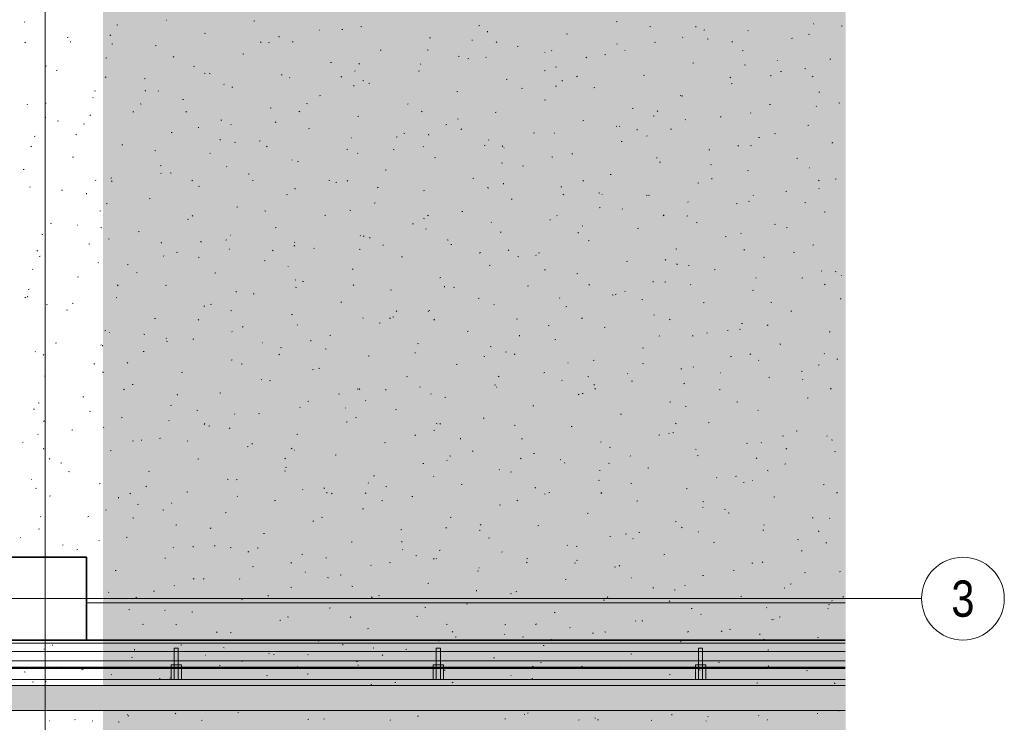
# Model space of a CAD drawing. Extents: x -743 to 300, y 62 to 1112.
# Tile 135 of 179: x -3 to 92, y 763 to 831. Entities that reach past the tile are written whole.
import ezdxf
from ezdxf.enums import TextEntityAlignment as Align
from ezdxf.lldxf.tags import DXFTag

# ---------------------------------------------------------------- set-up
doc = ezdxf.new("R2010")
doc.units = 0
doc.layers.get('0').update_dxf_attribs({"lineweight": 13})
for name, color, linetype, lineweight, true_color in [('30 -33 Aussenwände- 3 Aussenstützen', 7, 'Continuous', 50, 0x0000dd), ('30 -35 Decken- 1 Konstruktion-Träger- Stahlbeton', 7, 'Continuous', 13, 0x33aa00), ('30 -36 Dächer- 1 Konstruktion', 7, 'Continuous', 35, 0x6666cc), ('30 -36 Dächer- 3 Dachbeläge', 7, 'Continuous', 15, 0x9999ff), ('30 -36 Dächer- 4 Dachbekleidungen', 7, 'Continuous', 9, 0xccccff), ('60- 61 allgemeine Ausstattung- 4 Terrassen', 9, 'Continuous', 9, 0x808080), ('iwb_Layout Achsbezeichung', 1, 'Continuous', 13, 0xff0000), ('iwb_Layout BA_Markierung', 7, 'Continuous', 9, 0xbadcdc)]:
    doc.layers.add(name, color=color, linetype=linetype, lineweight=lineweight, true_color=true_color)
doc.layers.add('70 -71 Achsen- 1 Gebäudeachsen', color=7, linetype='STRICHPUNKT2-A06CPV7LL0', lineweight=18)
doc.styles.get("Standard").update_dxf_attribs({"font": 'ARIALN.TTF'})
tags = doc.linetypes.add('grob-A06CPV7GL0', pattern=[14, 3, -8, 3]).pattern_tags.tags
tags[8:9] = [DXFTag(74, 4), DXFTag(75, 0), DXFTag(340, '0'), DXFTag(46, 0.0), DXFTag(50, 0.0), DXFTag(44, 0.0), DXFTag(45, 0.0)]
tags[6:7] = [DXFTag(74, 4), DXFTag(75, 0), DXFTag(340, '0'), DXFTag(46, 0.0), DXFTag(50, 0.0), DXFTag(44, 0.0), DXFTag(45, 0.0)]
tags[4:5] = [DXFTag(74, 4), DXFTag(75, 0), DXFTag(340, '0'), DXFTag(46, 0.0), DXFTag(50, 0.0), DXFTag(44, 0.0), DXFTag(45, 0.0)]
tags = doc.linetypes.add('STRICHPUNKT2', pattern=[12.7, 6.35, -3.175, 0, -3.175]).pattern_tags.tags
tags[10:11] = [DXFTag(74, 4), DXFTag(75, 0), DXFTag(340, '0'), DXFTag(46, 0.0), DXFTag(50, 0.0), DXFTag(44, 0.0), DXFTag(45, 0.0)]
tags[8:9] = [DXFTag(74, 4), DXFTag(75, 0), DXFTag(340, '0'), DXFTag(46, 0.0), DXFTag(50, 0.0), DXFTag(44, 0.0), DXFTag(45, 0.0)]
tags[6:7] = [DXFTag(74, 4), DXFTag(75, 0), DXFTag(340, '0'), DXFTag(46, 0.0), DXFTag(50, 0.0), DXFTag(44, 0.0), DXFTag(45, 0.0)]
tags[4:5] = [DXFTag(74, 4), DXFTag(75, 0), DXFTag(340, '0'), DXFTag(46, 0.0), DXFTag(50, 0.0), DXFTag(44, 0.0), DXFTag(45, 0.0)]
tags = doc.linetypes.add('STRICHPUNKT2-A06CPV7LL0', pattern=[12.7, 6.35, -3.175, 0, -3.175]).pattern_tags.tags
tags[10:11] = [DXFTag(74, 4), DXFTag(75, 0), DXFTag(340, '0'), DXFTag(46, 0.0), DXFTag(50, 0.0), DXFTag(44, 0.0), DXFTag(45, 0.0)]
tags[8:9] = [DXFTag(74, 4), DXFTag(75, 0), DXFTag(340, '0'), DXFTag(46, 0.0), DXFTag(50, 0.0), DXFTag(44, 0.0), DXFTag(45, 0.0)]
tags[6:7] = [DXFTag(74, 4), DXFTag(75, 0), DXFTag(340, '0'), DXFTag(46, 0.0), DXFTag(50, 0.0), DXFTag(44, 0.0), DXFTag(45, 0.0)]
tags[4:5] = [DXFTag(74, 4), DXFTag(75, 0), DXFTag(340, '0'), DXFTag(46, 0.0), DXFTag(50, 0.0), DXFTag(44, 0.0), DXFTag(45, 0.0)]

# ---------------------------------------------------------------- blocks, each defined once
blk = doc.blocks.new('Polygon-A06CPV7AL0')
at = {"color": 0, "linetype": 'ByBlock', "lineweight": -2, "ltscale": 0.13}
blk.add_solid([(4.854, 86.708), (4.686, 1083.814), (76.501, 86.518), (76.501, 1083.814)], dxfattribs=at)
blk = doc.blocks.new('Referenz-A06CPV7ML0')
at = {"layer": '30 -33 Aussenwände- 3 Aussenstützen', "color": 0, "linetype": 'Continuous', "lineweight": 35, "ltscale": 0.35}
for p, q in [((3.148, 778.912), (-4.852, 778.912)), ((3.148, 770.912), (3.148, 778.912)), ((-4.852, 770.912), (3.148, 770.912))]:
    blk.add_line(p, q, dxfattribs=at)
at = {"layer": '30 -33 Aussenwände- 3 Aussenstützen', "color": 0, "lineweight": 9}
for p, q in [((-0.852, 775.912), (-0.852, 773.912)), ((-1.852, 774.912), (0.148, 774.912))]:
    blk.add_line(p, q, dxfattribs=at)
at = {"layer": '30 -35 Decken- 1 Konstruktion-Träger- Stahlbeton', "color": 0, "linetype": 'grob-A06CPV7GL0', "lineweight": -2, "ltscale": 0.13}
for p, q in [((3.148, 774.512), (76.456, 774.512)), ((3.148, 770.912), (76.456, 770.912))]:
    blk.add_line(p, q, dxfattribs=at)
at = {"layer": '30 -35 Decken- 1 Konstruktion-Träger- Stahlbeton', "color": 0, "lineweight": 35}
blk.add_line((3.148, 774.512), (3.148, 770.912), dxfattribs=at)
at = {"layer": '30 -36 Dächer- 1 Konstruktion', "color": 0, "linetype": 'Continuous', "ltscale": 0.35}
blk.add_line((76.456, 770.912), (-608.852, 770.912), dxfattribs=at)
at = {"layer": '30 -36 Dächer- 1 Konstruktion', "color": 0, "lineweight": 25}
for p, q in [((-608.852, 770.912), (76.456, 770.912)), ((76.456, 770.912), (-608.852, 770.912)), ((76.456, 770.912), (-608.852, 770.912))]:
    blk.add_line(p, q, dxfattribs=at)
at = {"layer": '30 -36 Dächer- 1 Konstruktion', "color": 0, "lineweight": 5}
for p, q in [((-608.852, 770.912), (76.456, 770.912)), ((76.456, 770.912), (-608.852, 770.912)), ((76.456, 770.912), (-608.852, 770.912))]:
    blk.add_line(p, q, dxfattribs=at)
at = {"layer": '30 -36 Dächer- 1 Konstruktion', "color": 0, "lineweight": -2}
for p, q in [((-608.852, 770.912), (76.456, 770.912)), ((76.456, 770.912), (-608.852, 770.912)), ((76.456, 770.912), (-608.852, 770.912))]:
    blk.add_line(p, q, dxfattribs=at)
at = {"layer": '30 -36 Dächer- 1 Konstruktion', "color": 0}
blk.add_line((76.456, 770.912), (-608.852, 770.912), dxfattribs=at)
at = {"layer": '30 -36 Dächer- 3 Dachbeläge', "color": 0, "linetype": 'Continuous', "ltscale": 0.15}
for p, q in [((76.456, 766.512), (-606.852, 766.512)), ((-603.052, 764.112), (76.456, 764.112))]:
    blk.add_line(p, q, dxfattribs=at)
at = {"layer": '30 -36 Dächer- 3 Dachbeläge', "color": 0, "lineweight": 9}
for p, q in [((-603.052, 764.112), (76.456, 764.112)), ((73.169, 764.101), (73.158, 764.112)), ((75.834, 764.054), (75.828, 764.112)), ((-0.438, 763.099), (-0.402, 763.097)), ((2.056, 763.199), (2.029, 763.228)), ((3.693, 763.094), (3.766, 763.065)), ((7.121, 763.718), (7.094, 763.748)), ((7.154, 763.583), (7.23, 763.602)), ((11.789, 763.838), (11.725, 763.793)), ((14.318, 763.175), (14.26, 763.121)), ((17.759, 763.886), (17.835, 763.905)), ((24.543, 763.237), (24.62, 763.256)), ((26.134, 763.303), (26.07, 763.258)), ((32.535, 763.194), (32.477, 763.141)), ((35.148, 763.54), (35.225, 763.559)), ((43.604, 763.27), (43.597, 763.34)), ((45.447, 763.745), (45.52, 763.716)), ((45.753, 763.843), (45.83, 763.862)), ((50.752, 763.214), (50.694, 763.16)), ((52.253, 763.378), (52.328, 763.355)), ((52.538, 763.194), (52.615, 763.213)), ((57.711, 763.171), (57.784, 763.141)), ((59.719, 763.662), (59.712, 763.733)), ((63.039, 763.062), (63.012, 763.091)), ((63.143, 763.498), (63.219, 763.517)), ((68.104, 763.581), (68.077, 763.61)), ((68.969, 763.233), (68.912, 763.179)), ((73.748, 763.801), (73.824, 763.82)), ((6.217, 762.995), (6.292, 762.972))]:
    blk.add_line(p, q, dxfattribs=at)
at = {"layer": '30 -36 Dächer- 3 Dachbeläge', "color": 0, "lineweight": 0}
for points in [[(-603.052, 764.112), (-603.052, 766.512), (76.456, 765.155)], [(76.456, 765.155), (-603.052, 766.512), (76.456, 766.512)], [(-603.052, 764.112), (76.456, 765.155), (76.456, 764.112)]]:
    blk.add_solid(points, dxfattribs=at)
at = {"layer": '30 -36 Dächer- 4 Dachbekleidungen', "color": 0, "linetype": 'Continuous', "ltscale": 0.13}
for p, q in [((-600.452, 770.612), (76.456, 770.612)), ((76.456, 769.812), (-600.452, 769.812)), ((12.015, 770.112), (11.615, 770.112)), ((11.615, 770.112), (11.615, 768.512)), ((12.015, 768.512), (12.015, 770.112)), ((37.348, 770.112), (36.948, 770.112)), ((36.948, 770.112), (36.948, 768.512)), ((37.348, 768.512), (37.348, 770.112)), ((62.681, 770.112), (62.281, 770.112)), ((62.281, 770.112), (62.281, 768.512)), ((62.681, 768.512), (62.681, 770.112)), ((-600.452, 768.912), (76.456, 768.912)), ((11.615, 768.512), (11.315, 768.512)), ((11.315, 768.512), (11.315, 767.112)), ((11.615, 767.112), (11.615, 768.512)), ((11.615, 768.512), (12.015, 768.512)), ((12.015, 768.512), (12.015, 767.112)), ((12.015, 768.512), (12.315, 768.512)), ((12.315, 768.512), (12.315, 767.112)), ((36.948, 768.512), (36.648, 768.512)), ((36.648, 768.512), (36.648, 767.112)), ((36.948, 767.112), (36.948, 768.512)), ((36.948, 768.512), (37.348, 768.512)), ((37.348, 768.512), (37.348, 767.112)), ((37.348, 768.512), (37.648, 768.512)), ((37.648, 768.512), (37.648, 767.112)), ((62.281, 768.512), (61.981, 768.512)), ((61.981, 768.512), (61.981, 767.112)), ((62.281, 767.112), (62.281, 768.512)), ((62.281, 768.512), (62.681, 768.512)), ((62.681, 768.512), (62.681, 767.112)), ((62.681, 768.512), (62.981, 768.512)), ((62.981, 768.512), (62.981, 767.112)), ((76.456, 767.112), (-600.452, 767.112)), ((11.315, 767.112), (11.615, 767.112)), ((12.015, 767.112), (11.615, 767.112)), ((12.315, 767.112), (12.015, 767.112)), ((36.648, 767.112), (36.948, 767.112)), ((37.348, 767.112), (36.948, 767.112)), ((37.648, 767.112), (37.348, 767.112)), ((61.981, 767.112), (62.281, 767.112)), ((62.681, 767.112), (62.281, 767.112)), ((62.981, 767.112), (62.681, 767.112))]:
    blk.add_line(p, q, dxfattribs=at)
at = {"layer": '60- 61 allgemeine Ausstattung- 4 Terrassen', "color": 0}
for p, q in [((-2.796, 830.601), (-2.829, 830.637)), ((10.865, 830.81), (10.91, 830.807)), ((19.327, 830.704), (19.422, 830.727)), ((54.32, 830.65), (54.416, 830.674)), ((6.071, 830.324), (6.166, 830.348)), ((25.629, 829.836), (25.674, 829.833)), ((27.808, 829.892), (27.904, 829.916)), ((29.657, 830.194), (29.751, 830.165)), ((41.064, 830.271), (41.16, 830.295)), ((41.899, 829.648), (41.889, 829.736)), ((57.596, 830.185), (57.688, 830.148)), ((62.043, 830.138), (62.033, 830.226)), ((62.801, 829.839), (62.897, 829.863)), ((67.102, 829.78), (67.069, 829.816)), ((73.433, 830.429), (73.4, 830.466)), ((76.058, 830.218), (76.153, 830.242)), ((1.296, 829.134), (1.391, 829.158)), ((1.61, 828.667), (1.601, 828.755)), ((5.404, 829.371), (5.495, 829.334)), ((14.552, 829.513), (14.647, 829.537)), ((21.754, 829.158), (21.745, 829.246)), ((23.033, 828.702), (23.128, 828.725)), ((36.289, 829.081), (36.385, 829.104)), ((40.393, 828.862), (40.437, 828.859)), ((42.797, 828.724), (42.725, 828.657)), ((49.545, 829.46), (49.641, 829.484)), ((60.771, 829.13), (60.738, 829.167)), ((63.136, 828.995), (63.23, 828.966)), ((65.568, 828.748), (65.496, 828.681)), ((71.283, 829.027), (71.378, 829.051)), ((72.926, 829.466), (73.017, 829.429)), ((-2.746, 828.675), (-2.818, 828.608)), ((5.59, 828.516), (5.684, 828.487)), ((9.777, 828.322), (9.872, 828.346)), ((20.025, 828.7), (19.953, 828.632)), ((20.734, 828.652), (20.825, 828.616)), ((31.514, 827.89), (31.61, 827.914)), ((36.063, 827.934), (36.154, 827.897)), ((44.77, 828.269), (44.866, 828.293)), ((48.108, 827.832), (48.075, 827.868)), ((54.44, 828.481), (54.407, 828.518)), ((55.157, 827.888), (55.201, 827.885)), ((58.026, 828.648), (58.122, 828.672)), ((66.507, 827.837), (66.603, 827.861)), ((5.002, 827.132), (5.097, 827.156)), ((11.6, 827.291), (11.519, 827.235)), ((18.258, 827.511), (18.353, 827.535)), ((39.069, 827.317), (39.163, 827.288)), ((39.995, 827.079), (40.091, 827.102)), ((41.777, 827.182), (41.744, 827.219)), ((47.436, 827.678), (47.453, 827.637)), ((51.393, 827.216), (51.484, 827.179)), ((53.251, 827.458), (53.347, 827.482)), ((69.921, 826.914), (69.965, 826.911)), ((74.989, 827.025), (75.084, 827.049)), ((-0.8, 826.402), (-0.708, 826.365)), ((0.227, 825.941), (0.322, 825.965)), ((13.483, 826.32), (13.578, 826.344)), ((26.739, 826.7), (26.834, 826.723)), ((29.115, 825.884), (29.082, 825.92)), ((29.531, 826.623), (29.451, 826.567)), ((35.22, 825.888), (35.316, 825.912)), ((35.446, 826.533), (35.413, 826.569)), ((47.463, 825.955), (47.383, 825.898)), ((48.476, 826.267), (48.572, 826.291)), ((61.732, 826.646), (61.828, 826.67)), ((66.722, 826.497), (66.814, 826.461)), ((70.213, 825.835), (70.309, 825.859)), ((72.548, 826.117), (72.642, 826.088)), ((5.04, 825.331), (4.968, 825.264)), ((8.708, 825.13), (8.803, 825.154)), ((14.53, 825.684), (14.621, 825.647)), ((15.003, 825.639), (15.097, 825.61)), ((21.964, 825.509), (22.059, 825.533)), ((22.784, 825.234), (22.751, 825.271)), ((27.812, 825.355), (27.74, 825.288)), ((29.859, 824.965), (29.951, 824.928)), ((43.701, 825.077), (43.797, 825.1)), ((49.128, 824.917), (49.118, 825.005)), ((50.583, 825.38), (50.511, 825.312)), ((56.957, 825.456), (57.053, 825.48)), ((65.395, 825.286), (65.314, 825.23)), ((69.272, 825.407), (69.262, 825.495)), ((73.355, 825.404), (73.283, 825.337)), ((3.933, 823.939), (4.028, 823.963)), ((8.839, 823.936), (8.83, 824.024)), ((10.121, 823.935), (10.088, 823.972)), ((16.453, 824.585), (16.42, 824.621)), ((17.189, 824.318), (17.284, 824.342)), ((28.984, 824.427), (28.974, 824.515)), ((30.445, 824.698), (30.54, 824.721)), ((45.189, 824.247), (45.28, 824.21)), ((48.482, 824.439), (48.576, 824.41)), ((52.182, 824.265), (52.278, 824.289)), ((65.438, 824.644), (65.534, 824.668)), ((3.79, 823.286), (3.757, 823.323)), ((12.414, 823.128), (12.509, 823.152)), ((25.67, 823.507), (25.765, 823.531)), ((38.926, 823.886), (39.022, 823.91)), ((47.407, 823.075), (47.503, 823.099)), ((60.519, 823.529), (60.61, 823.492)), ((60.663, 823.454), (60.759, 823.478)), ((73.919, 823.833), (74.015, 823.857)), ((-2.541, 822.637), (-2.574, 822.673)), ((-0.842, 822.749), (-0.747, 822.773)), ((8.326, 822.715), (8.417, 822.678)), ((20.895, 822.316), (20.99, 822.34)), ((24.415, 822.761), (24.509, 822.732)), ((34.151, 822.696), (34.246, 822.719)), ((55.888, 822.263), (55.984, 822.287)), ((69.144, 822.642), (69.24, 822.666)), ((73.688, 822.465), (73.655, 822.502)), ((75.848, 822.81), (75.939, 822.774)), ((-0.814, 821.394), (-0.77, 821.391)), ((3.537, 821.646), (3.456, 821.589)), ((7.639, 821.937), (7.734, 821.961)), ((12.827, 821.987), (12.755, 821.92)), ((16.12, 821.126), (16.215, 821.15)), ((23.656, 821.997), (23.747, 821.96)), ((29.376, 821.505), (29.471, 821.529)), ((35.598, 822.011), (35.526, 821.944)), ((38.985, 821.278), (39.076, 821.241)), ((42.632, 821.884), (42.728, 821.908)), ((51.113, 821.073), (51.209, 821.097)), ((57.894, 821.561), (57.988, 821.532)), ((58.37, 822.035), (58.298, 821.968)), ((61.025, 821.167), (60.993, 821.203)), ((64.369, 821.452), (64.465, 821.476)), ((67.357, 821.816), (67.324, 821.852)), ((0.349, 821.083), (0.443, 821.054)), ((2.864, 820.747), (2.959, 820.771)), ((13.95, 820.42), (13.994, 820.417)), ((17.099, 820.736), (17.115, 820.695)), ((21.469, 820.978), (21.388, 820.921)), ((24.601, 820.314), (24.696, 820.338)), ((37.857, 820.694), (37.952, 820.717)), ((39.401, 820.309), (39.32, 820.253)), ((54.315, 820.56), (54.406, 820.523)), ((54.694, 820.517), (54.661, 820.554)), ((56.357, 820.186), (56.347, 820.274)), ((59.594, 820.261), (59.69, 820.285)), ((72.85, 820.64), (72.946, 820.664)), ((-1.911, 819.556), (-1.816, 819.58)), ((2.122, 819.746), (2.214, 819.709)), ((11.345, 819.935), (11.44, 819.959)), ((16.069, 819.206), (16.059, 819.294)), ((28.714, 819.446), (28.758, 819.443)), ((33.082, 819.503), (33.177, 819.527)), ((33.828, 819.883), (33.922, 819.854)), ((36.213, 819.696), (36.203, 819.784)), ((42.032, 819.218), (41.999, 819.255)), ((46.338, 819.882), (46.434, 819.906)), ((48.363, 819.868), (48.33, 819.904)), ((57.332, 819.641), (57.252, 819.585)), ((68.075, 819.45), (68.171, 819.474)), ((69.644, 819.842), (69.736, 819.805)), ((-2.158, 818.619), (-2.23, 818.551)), ((6.57, 818.745), (6.665, 818.769)), ((17.452, 819.028), (17.543, 818.991)), ((19.826, 819.124), (19.921, 819.148)), ((20.613, 818.643), (20.541, 818.576)), ((28.307, 818.312), (28.402, 818.336)), ((32.781, 818.309), (32.873, 818.273)), ((35.701, 818.569), (35.668, 818.606)), ((41.563, 818.692), (41.658, 818.715)), ((43.385, 818.667), (43.313, 818.6)), ((43.477, 818.472), (43.522, 818.469)), ((54.819, 819.071), (54.915, 819.095)), ((63.3, 818.259), (63.396, 818.283)), ((66.156, 818.691), (66.084, 818.624)), ((67.306, 818.684), (67.401, 818.655)), ((75.264, 818.973), (75.184, 818.916)), ((1.795, 817.554), (1.89, 817.578)), ((9.761, 818.205), (9.855, 818.176)), ((15.051, 817.933), (15.146, 817.957)), ((23.038, 817.27), (23.006, 817.307)), ((29.37, 817.92), (29.337, 817.956)), ((36.788, 817.501), (36.883, 817.525)), ((48.111, 817.591), (48.202, 817.554)), ((50.044, 817.88), (50.14, 817.904)), ((58.241, 817.498), (58.285, 817.495)), ((71.781, 817.448), (71.877, 817.472)), ((-2.981, 816.364), (-2.885, 816.387)), ((10.276, 816.743), (10.371, 816.767)), ((16.707, 816.621), (16.674, 816.658)), ((23.532, 817.122), (23.627, 817.146)), ((43.24, 817.006), (43.334, 816.977)), ((45.269, 816.69), (45.364, 816.713)), ((58.525, 817.069), (58.621, 817.093)), ((63.441, 816.873), (63.532, 816.836)), ((73.005, 816.524), (73.049, 816.521)), ((5.501, 815.552), (5.596, 815.576)), ((10.376, 815.972), (10.343, 816.008)), ((11.248, 816.059), (11.339, 816.022)), ((18.757, 815.931), (18.852, 815.955)), ((32.013, 816.31), (32.108, 816.334)), ((40.494, 815.499), (40.589, 815.523)), ((53.75, 815.878), (53.846, 815.902)), ((63.586, 815.455), (63.577, 815.543)), ((67.006, 816.257), (67.102, 816.281)), ((75.487, 815.446), (75.583, 815.47)), ((-2.286, 814.673), (-2.319, 814.71)), ((4.045, 815.322), (4.012, 815.359)), ((5.629, 815.274), (5.557, 815.207)), ((13.406, 815.332), (13.326, 815.276)), ((13.982, 814.741), (14.077, 814.765)), ((19.174, 815.327), (19.268, 815.299)), ((23.298, 814.475), (23.288, 814.563)), ((26.578, 815.341), (26.669, 815.304)), ((27.238, 815.12), (27.333, 815.144)), ((28.4, 815.299), (28.328, 815.231)), ((31.338, 814.664), (31.257, 814.607)), ((41.907, 814.622), (41.999, 814.586)), ((43.442, 814.965), (43.433, 815.053)), ((48.975, 814.688), (49.07, 814.711)), ((51.171, 815.323), (51.099, 815.256)), ((62.231, 815.067), (62.327, 815.091)), ((73.943, 815.347), (73.871, 815.28)), ((73.943, 814.501), (73.91, 814.538)), ((0.725, 814.362), (0.821, 814.385)), ((3.154, 813.984), (3.144, 814.072)), ((9.207, 813.55), (9.302, 813.574)), ((22.463, 813.929), (22.558, 813.953)), ((35.719, 814.308), (35.814, 814.332)), ((44.2, 813.497), (44.295, 813.521)), ((49.27, 813.996), (49.189, 813.939)), ((52.652, 814.128), (52.747, 814.099)), ((52.967, 813.989), (52.983, 813.948)), ((57.237, 813.904), (57.328, 813.867)), ((57.456, 813.876), (57.552, 813.9)), ((67.611, 813.852), (67.578, 813.889)), ((70.712, 814.255), (70.808, 814.279)), ((5.044, 813.09), (5.136, 813.053)), ((17.688, 812.739), (17.783, 812.763)), ((30.944, 813.118), (31.039, 813.142)), ((52.681, 812.686), (52.776, 812.709)), ((54.949, 812.553), (54.916, 812.59)), ((61.28, 813.203), (61.247, 813.239)), ((65.937, 813.065), (66.033, 813.089)), ((67.202, 813.327), (67.121, 813.271)), ((72.566, 813.186), (72.658, 813.149)), ((4.431, 812.36), (4.527, 812.383)), ((13.415, 811.93), (13.343, 811.863)), ((20.374, 812.372), (20.465, 812.335)), ((26.169, 811.927), (26.264, 811.951)), ((28.586, 812.45), (28.68, 812.421)), ((35.704, 811.654), (35.795, 811.617)), ((36.186, 811.954), (36.115, 811.887)), ((39.425, 812.306), (39.52, 812.33)), ((48.618, 811.904), (48.585, 811.941)), ((58.958, 811.979), (58.886, 811.911)), ((61.162, 811.874), (61.258, 811.898)), ((74.418, 812.253), (74.514, 812.277)), ((-0.344, 811.169), (-0.248, 811.193)), ((2.27, 811.004), (2.315, 811.002)), ((4.519, 810.772), (4.614, 810.743)), ((12.913, 811.548), (13.008, 811.572)), ((21.394, 810.737), (21.489, 810.761)), ((34.65, 811.116), (34.745, 811.14)), ((35.956, 810.605), (35.923, 810.642)), ((42.287, 811.255), (42.254, 811.291)), ((47.906, 811.495), (48.001, 811.519)), ((51.033, 810.935), (51.124, 810.898)), ((56.387, 810.684), (56.482, 810.707)), ((62.065, 811.25), (62.159, 811.221)), ((69.643, 811.063), (69.739, 811.087)), ((70.815, 810.724), (70.806, 810.813)), ((-1.159, 810.121), (-1.068, 810.085)), ((5.344, 809.687), (5.263, 809.63)), ((8.137, 810.358), (8.233, 810.381)), ((17.034, 810.03), (17.079, 810.027)), ((29.624, 809.956), (29.591, 809.993)), ((29.875, 809.925), (29.97, 809.949)), ((30.527, 809.744), (30.518, 809.832)), ((43.131, 810.304), (43.226, 810.328)), ((50.671, 810.234), (50.662, 810.322)), ((64.868, 809.872), (64.964, 809.896)), ((66.363, 810.217), (66.454, 810.18)), ((3.362, 809.167), (3.458, 809.191)), ((10.383, 809.253), (10.373, 809.342)), ((14.17, 809.403), (14.261, 809.366)), ((16.619, 809.546), (16.714, 809.57)), ((23.276, 809.018), (23.195, 808.962)), ((23.293, 809.307), (23.26, 809.343)), ((25.1, 808.735), (25.195, 808.759)), ((31.798, 809.056), (31.842, 809.053)), ((37.998, 809.572), (38.093, 809.543)), ((38.356, 809.114), (38.451, 809.138)), ((51.612, 809.493), (51.707, 809.517)), ((73.349, 809.061), (73.445, 809.085)), ((-1.57, 808.562), (-1.642, 808.495)), ((-1.413, 807.977), (-1.317, 808)), ((10.631, 808.008), (10.598, 808.045)), ((11.843, 808.356), (11.939, 808.379)), ((13.932, 807.894), (14.026, 807.865)), ((16.962, 808.657), (16.929, 808.694)), ((21.202, 808.586), (21.13, 808.519)), ((29.5, 808.685), (29.591, 808.648)), ((33.581, 807.923), (33.676, 807.947)), ((41.207, 808.35), (41.127, 808.294)), ((43.973, 808.61), (43.901, 808.543)), ((44.829, 807.967), (44.921, 807.93)), ((46.562, 808.082), (46.606, 808.079)), ((46.837, 808.302), (46.932, 808.326)), ((60.093, 808.682), (60.188, 808.705)), ((66.744, 808.634), (66.672, 808.567)), ((68.574, 807.87), (68.67, 807.894)), ((71.477, 808.372), (71.571, 808.344)), ((4.3, 807.359), (4.267, 807.395)), ((7.068, 807.165), (7.164, 807.189)), ((20.325, 807.544), (20.42, 807.568)), ((22.629, 807.048), (22.646, 807.007)), ((42.062, 807.112), (42.157, 807.136)), ((55.318, 807.491), (55.413, 807.515)), ((59.139, 807.682), (59.058, 807.625)), ((60.159, 807.248), (60.25, 807.211)), ((61.326, 807.108), (61.37, 807.105)), ((-2.031, 806.709), (-2.064, 806.746)), ((2.293, 805.975), (2.389, 805.998)), ((7.966, 806.434), (8.058, 806.398)), ((15.549, 806.354), (15.645, 806.377)), ((28.806, 806.733), (28.901, 806.757)), ((37.287, 805.921), (37.382, 805.945)), ((47.411, 806.694), (47.505, 806.666)), ((50.543, 806.3), (50.638, 806.324)), ((63.799, 806.68), (63.894, 806.703)), ((67.866, 805.888), (67.833, 805.925)), ((72.28, 805.868), (72.376, 805.892)), ((74.197, 806.538), (74.164, 806.574)), ((75.489, 806.53), (75.58, 806.493)), ((76.089, 806.134), (76.134, 806.131)), ((6.217, 805.218), (6.145, 805.15)), ((10.774, 805.163), (10.87, 805.187)), ((23.296, 805.716), (23.387, 805.679)), ((23.344, 805.016), (23.439, 804.988)), ((24.031, 805.542), (24.126, 805.566)), ((28.988, 805.242), (28.916, 805.175)), ((37.756, 805.013), (37.747, 805.101)), ((38.626, 804.998), (38.717, 804.961)), ((45.768, 805.11), (45.863, 805.134)), ((51.759, 805.266), (51.688, 805.199)), ((57.9, 805.503), (57.891, 805.591)), ((59.024, 805.489), (59.119, 805.513)), ((61.535, 805.239), (61.502, 805.276)), ((74.531, 805.29), (74.459, 805.223)), ((-2.719, 804.041), (-2.799, 803.985)), ((-2.532, 804.032), (-2.542, 804.12)), ((-2.482, 804.784), (-2.386, 804.808)), ((5.999, 803.973), (6.095, 803.996)), ((17.612, 804.523), (17.603, 804.611)), ((19.255, 804.352), (19.351, 804.375)), ((32.512, 804.731), (32.607, 804.755)), ((48.873, 803.94), (48.84, 803.977)), ((53.955, 804.279), (54.046, 804.243)), ((54.249, 804.298), (54.344, 804.322)), ((55.204, 804.59), (55.171, 804.626)), ((67.505, 804.678), (67.6, 804.701)), ((-0.722, 803.338), (-0.628, 803.31)), ((1.763, 803.466), (1.854, 803.429)), ((14.48, 803.161), (14.576, 803.185)), ((15.213, 803.373), (15.132, 803.317)), ((27.737, 803.54), (27.832, 803.564)), ((40.993, 803.919), (41.088, 803.943)), ((42.541, 803.291), (42.509, 803.327)), ((49.474, 803.108), (49.569, 803.132)), ((56.823, 803.817), (56.917, 803.788)), ((62.73, 803.487), (62.825, 803.511)), ((69.285, 803.561), (69.376, 803.524)), ((75.986, 803.866), (76.082, 803.89)), ((1.224, 802.782), (1.32, 802.806)), ((17.092, 802.747), (17.184, 802.71)), ((22.961, 802.35), (23.057, 802.373)), ((32.757, 802.139), (32.851, 802.11)), ((33.145, 802.705), (33.064, 802.648)), ((36.21, 802.642), (36.177, 802.678)), ((36.218, 802.729), (36.313, 802.753)), ((57.955, 802.296), (58.05, 802.32)), ((71.211, 802.676), (71.306, 802.699)), ((9.705, 801.971), (9.801, 801.994)), ((14.003, 801.873), (13.931, 801.806)), ((18.186, 801.159), (18.282, 801.183)), ((23.548, 801.343), (23.515, 801.379)), ((29.879, 801.992), (29.846, 802.029)), ((31.443, 801.538), (31.538, 801.562)), ((32.422, 802.029), (32.513, 801.992)), ((36.775, 801.898), (36.703, 801.83)), ((44.699, 801.917), (44.794, 801.941)), ((47.751, 801.311), (47.843, 801.274)), ((51.077, 802.036), (50.996, 801.98)), ((53.18, 801.106), (53.275, 801.13)), ((59.546, 801.922), (59.474, 801.855)), ((66.436, 801.485), (66.531, 801.509)), ((69.008, 801.368), (68.928, 801.312)), ((4.93, 800.78), (5.026, 800.804)), ((5.355, 800.615), (5.399, 800.612)), ((8.69, 800.461), (8.784, 800.432)), ((17.217, 800.694), (17.184, 800.73)), ((26.667, 800.348), (26.763, 800.371)), ((39.924, 800.727), (40.019, 800.751)), ((44.985, 800.282), (44.976, 800.37)), ((58.497, 800.301), (58.514, 800.26)), ((61.661, 800.294), (61.756, 800.318)), ((63.081, 800.592), (63.172, 800.556)), ((65.129, 800.772), (65.12, 800.861)), ((66.236, 800.939), (66.33, 800.91)), ((74.917, 800.674), (75.012, 800.697)), ((0.155, 799.589), (0.251, 799.613)), ((4.554, 799.395), (4.522, 799.431)), ((4.697, 799.301), (4.688, 799.39)), ((10.886, 800.044), (10.853, 800.081)), ((10.889, 799.779), (10.98, 799.742)), ((13.411, 799.969), (13.507, 799.992)), ((20.119, 799.641), (20.163, 799.638)), ((24.841, 799.792), (24.832, 799.88)), ((35.149, 799.536), (35.244, 799.56)), ((42.169, 799.261), (42.263, 799.232)), ((48.405, 799.915), (48.5, 799.939)), ((70.142, 799.483), (70.237, 799.507)), ((-1.777, 798.745), (-1.81, 798.782)), ((-0.982, 798.505), (-1.054, 798.438)), ((8.636, 798.778), (8.732, 798.802)), ((21.79, 798.529), (21.718, 798.462)), ((21.892, 799.157), (21.988, 799.181)), ((26.218, 799.06), (26.309, 799.023)), ((30.373, 798.346), (30.469, 798.369)), ((34.882, 798.667), (34.927, 798.664)), ((41.548, 798.342), (41.639, 798.305)), ((43.63, 798.725), (43.725, 798.749)), ((44.561, 798.553), (44.489, 798.486)), ((56.886, 799.104), (56.981, 799.128)), ((65.367, 798.292), (65.462, 798.316)), ((67.333, 798.578), (67.261, 798.51)), ((74.452, 798.574), (74.419, 798.61)), ((3.861, 797.587), (3.957, 797.611)), ((7.151, 797.728), (7.07, 797.671)), ((17.117, 797.967), (17.213, 797.99)), ((18.103, 797.583), (18.197, 797.554)), ((38.855, 797.534), (38.95, 797.558)), ((49.646, 797.693), (49.691, 797.69)), ((52.111, 797.913), (52.206, 797.937)), ((56.877, 797.624), (56.969, 797.587)), ((61.79, 797.275), (61.757, 797.312)), ((68.121, 797.925), (68.088, 797.961)), ((73.848, 797.481), (73.943, 797.505)), ((75.648, 798.061), (75.742, 798.033)), ((-0.914, 796.397), (-0.818, 796.421)), ((4.685, 796.81), (4.776, 796.773)), ((12.342, 796.776), (12.438, 796.8)), ((25.082, 797.059), (25.002, 797.003)), ((25.598, 797.155), (25.694, 797.179)), ((34.079, 796.344), (34.175, 796.367)), ((43.014, 796.391), (42.933, 796.335)), ((47.336, 796.723), (47.431, 796.747)), ((51.582, 796.383), (51.676, 796.355)), ((55.459, 796.626), (55.426, 796.662)), ((60.592, 797.102), (60.687, 797.126)), ((64.41, 796.719), (64.454, 796.716)), ((72.207, 796.905), (72.298, 796.868)), ((7.567, 795.585), (7.663, 795.609)), ((20.014, 796.091), (20.106, 796.055)), ((20.823, 795.965), (20.919, 795.988)), ((42.561, 795.532), (42.656, 795.556)), ((49.127, 795.977), (49.094, 796.013)), ((52.214, 795.551), (52.205, 795.639)), ((55.817, 795.911), (55.912, 795.935)), ((60.946, 795.723), (60.865, 795.666)), ((69.073, 796.29), (69.168, 796.314)), ((72.358, 796.042), (72.349, 796.13)), ((6.805, 795.161), (6.733, 795.094)), ((11.926, 794.571), (11.917, 794.659)), ((16.048, 794.774), (16.144, 794.798)), ((27.515, 794.705), (27.609, 794.677)), ((29.304, 795.153), (29.4, 795.177)), ((29.576, 795.185), (29.504, 795.118)), ((32.07, 795.061), (32.061, 795.149)), ((35.344, 795.373), (35.435, 795.336)), ((36.465, 794.678), (36.432, 794.714)), ((42.796, 795.327), (42.763, 795.364)), ((50.674, 794.655), (50.765, 794.618)), ((51.042, 794.721), (51.137, 794.745)), ((52.348, 795.209), (52.276, 795.142)), ((64.298, 795.1), (64.393, 795.124)), ((75.119, 795.233), (75.047, 795.166)), ((-1.519, 793.841), (-1.428, 793.804)), ((2.792, 794.395), (2.888, 794.419)), ((11.273, 793.583), (11.369, 793.607)), ((24.529, 793.963), (24.625, 793.986)), ((30.134, 794.028), (30.101, 794.065)), ((37.785, 794.342), (37.881, 794.365)), ((46.267, 793.53), (46.362, 793.554)), ((59.523, 793.909), (59.618, 793.933)), ((60.994, 793.506), (61.088, 793.477)), ((66.003, 793.937), (66.094, 793.9)), ((72.779, 794.289), (72.874, 794.312)), ((-1.983, 793.204), (-1.888, 793.228)), ((3.449, 793.027), (3.543, 792.999)), ((13.811, 793.123), (13.902, 793.086)), ((17.472, 792.73), (17.439, 792.766)), ((19.754, 792.772), (19.85, 792.796)), ((23.803, 793.379), (23.77, 793.416)), ((28.16, 793.359), (28.177, 793.318)), ((33.01, 793.151), (33.106, 793.175)), ((54.748, 792.719), (54.843, 792.743)), ((68.004, 793.098), (68.099, 793.122)), ((-0.912, 792.082), (-0.993, 792.026)), ((6.498, 792.393), (6.594, 792.417)), ((11.14, 792.08), (11.107, 792.117)), ((14.591, 791.817), (14.519, 791.749)), ((14.979, 791.581), (15.075, 791.605)), ((28.235, 791.961), (28.331, 791.984)), ((29.14, 792.404), (29.231, 792.368)), ((36.928, 791.828), (37.022, 791.799)), ((37.363, 791.841), (37.291, 791.774)), ((41.491, 792.34), (41.587, 792.364)), ((44.47, 791.686), (44.561, 791.649)), ((60.134, 791.865), (60.062, 791.798)), ((63.229, 791.907), (63.324, 791.931)), ((-1.522, 790.782), (-1.555, 790.818)), ((1.723, 791.202), (1.818, 791.226)), ((4.809, 791.431), (4.776, 791.468)), ((17.02, 791.414), (16.939, 791.357)), ((23.46, 790.77), (23.556, 790.794)), ((34.952, 790.746), (34.871, 790.689)), ((36.716, 791.149), (36.812, 791.173)), ((49.973, 791.528), (50.068, 791.552)), ((58.454, 790.717), (58.549, 790.741)), ((59.443, 790.82), (59.434, 790.908)), ((59.799, 790.968), (59.891, 790.931)), ((71.71, 791.096), (71.805, 791.12)), ((-3.052, 790.012), (-2.957, 790.036)), ((7.607, 790.154), (7.698, 790.117)), ((8.439, 790.225), (8.484, 790.222)), ((10.204, 790.391), (10.3, 790.415)), ((12.861, 790.15), (12.955, 790.121)), ((19.155, 789.84), (19.146, 789.928)), ((31.941, 789.959), (32.037, 789.982)), ((39.299, 790.33), (39.29, 790.418)), ((45.197, 790.338), (45.293, 790.362)), ((52.883, 790.077), (52.803, 790.021)), ((66.935, 789.905), (67.03, 789.929)), ((68.376, 789.961), (68.343, 789.997)), ((70.407, 790.628), (70.501, 790.599)), ((74.707, 790.61), (74.674, 790.647)), ((75.129, 790.25), (75.22, 790.213)), ((-0.989, 789.349), (-0.998, 789.437)), ((5.429, 789.2), (5.524, 789.224)), ((18.685, 789.579), (18.781, 789.603)), ((22.936, 789.436), (23.028, 789.399)), ((23.203, 789.251), (23.247, 789.248)), ((27.166, 788.768), (27.262, 788.792)), ((40.422, 789.147), (40.518, 789.171)), ((46.34, 788.95), (46.434, 788.921)), ((53.679, 789.526), (53.774, 789.55)), ((62.045, 789.311), (62.012, 789.348)), ((70.815, 789.409), (70.734, 789.352)), ((75.416, 789.094), (75.511, 789.118)), ((-0.393, 788.448), (-0.465, 788.381)), ((0.654, 788.01), (0.749, 788.034)), ((13.91, 788.389), (14.006, 788.413)), ((22.378, 788.472), (22.306, 788.405)), ((35.647, 787.957), (35.743, 787.98)), ((37.967, 788.277), (38.011, 788.274)), ((38.266, 788.717), (38.357, 788.68)), ((45.149, 788.497), (45.077, 788.429)), ((48.903, 788.336), (48.999, 788.36)), ((49.382, 788.013), (49.349, 788.049)), ((53.596, 787.999), (53.687, 787.962)), ((55.713, 788.662), (55.68, 788.699)), ((62.16, 788.715), (62.255, 788.739)), ((67.921, 788.521), (67.849, 788.454)), ((70.641, 787.903), (70.736, 787.927)), ((1.403, 787.185), (1.494, 787.148)), ((9.135, 787.198), (9.23, 787.222)), ((22.274, 787.272), (22.368, 787.243)), ((22.391, 787.577), (22.487, 787.601)), ((43.051, 787.363), (43.018, 787.4)), ((44.128, 787.145), (44.224, 787.169)), ((52.731, 787.303), (52.775, 787.3)), ((57.385, 787.524), (57.48, 787.548)), ((68.925, 787.281), (69.016, 787.244)), ((-2.177, 786.417), (-2.161, 786.376)), ((4.36, 786.008), (4.455, 786.032)), ((16.733, 786.467), (16.824, 786.43)), ((17.616, 786.387), (17.712, 786.411)), ((30.389, 786.065), (30.356, 786.101)), ((30.872, 786.766), (30.968, 786.79)), ((36.72, 786.714), (36.687, 786.751)), ((39.353, 785.955), (39.449, 785.978)), ((52.609, 786.334), (52.705, 786.358)), ((55.753, 786.072), (55.847, 786.044)), ((64.028, 786.612), (64.045, 786.571)), ((65.866, 786.713), (65.961, 786.737)), ((66.672, 786.09), (66.663, 786.178)), ((67.494, 786.329), (67.539, 786.326)), ((74.347, 785.901), (74.442, 785.925)), ((-1.793, 785.594), (-1.699, 785.565)), ((7.393, 785.104), (7.321, 785.037)), ((8.957, 785.768), (8.877, 785.712)), ((12.841, 785.196), (12.936, 785.22)), ((24.057, 785.415), (24.025, 785.452)), ((26.097, 785.575), (26.193, 785.599)), ((26.384, 785.109), (26.375, 785.197)), ((26.889, 785.1), (26.808, 785.044)), ((30.164, 785.128), (30.092, 785.061)), ((32.062, 785.749), (32.154, 785.712)), ((46.528, 785.599), (46.519, 785.687)), ((47.392, 785.03), (47.483, 784.993)), ((47.834, 785.143), (47.93, 785.167)), ((52.936, 785.152), (52.864, 785.085)), ((61.091, 785.522), (61.186, 785.546)), ((75.707, 785.177), (75.635, 785.109)), ((-0.415, 784.817), (-0.32, 784.841)), ((6.24, 784.619), (6.231, 784.707)), ((8.066, 784.006), (8.161, 784.03)), ((11.395, 784.117), (11.362, 784.153)), ((17.726, 784.766), (17.693, 784.803)), ((21.322, 784.385), (21.418, 784.409)), ((31.686, 784.394), (31.78, 784.366)), ((34.578, 784.764), (34.674, 784.788)), ((44.821, 784.432), (44.74, 784.375)), ((56.315, 784.332), (56.411, 784.356)), ((62.721, 784.312), (62.813, 784.275)), ((69.572, 784.711), (69.667, 784.735)), ((5.064, 783.467), (5.031, 783.504)), ((10.529, 783.498), (10.62, 783.461)), ((16.547, 783.194), (16.642, 783.218)), ((29.803, 783.573), (29.899, 783.597)), ((43.059, 783.953), (43.155, 783.976)), ((51.54, 783.141), (51.636, 783.165)), ((62.753, 783.764), (62.672, 783.707)), ((64.796, 783.52), (64.892, 783.544)), ((65.165, 783.195), (65.259, 783.166)), ((-1.267, 782.818), (-1.3, 782.855)), ((3.291, 782.815), (3.386, 782.839)), ((7.62, 782.716), (7.714, 782.688)), ((25.028, 782.383), (25.124, 782.407)), ((25.859, 782.78), (25.95, 782.743)), ((38.284, 782.762), (38.38, 782.786)), ((60.021, 782.33), (60.117, 782.354)), ((73.278, 782.709), (73.373, 782.733)), ((74.962, 782.646), (74.929, 782.683)), ((-1.484, 781.625), (-1.389, 781.648)), ((11.772, 782.004), (11.867, 782.028)), ((15.18, 781.76), (15.108, 781.693)), ((20.253, 781.192), (20.348, 781.216)), ((33.509, 781.571), (33.605, 781.595)), ((37.951, 781.784), (37.879, 781.717)), ((41.099, 781.517), (41.193, 781.488)), ((41.188, 782.061), (41.279, 782.025)), ((46.765, 781.951), (46.861, 781.974)), ((55.246, 781.139), (55.342, 781.163)), ((56.518, 781.343), (56.609, 781.306)), ((60.722, 781.808), (60.65, 781.741)), ((62.299, 781.348), (62.266, 781.384)), ((68.502, 781.518), (68.598, 781.542)), ((68.63, 781.997), (68.598, 782.034)), ((73.901, 781.359), (73.892, 781.447)), ((-3.24, 780.81), (-3.196, 780.807)), ((4.325, 780.529), (4.416, 780.492)), ((6.997, 780.813), (7.092, 780.837)), ((28.734, 780.381), (28.83, 780.405)), ((33.613, 780.378), (33.604, 780.466)), ((41.99, 780.76), (42.086, 780.784)), ((53.757, 780.868), (53.748, 780.956)), ((55.968, 780.698), (55.935, 780.735)), ((63.727, 780.328), (63.823, 780.352)), ((71.847, 780.625), (71.939, 780.588)), ((74.577, 780.317), (74.672, 780.288)), ((0.895, 780.123), (0.814, 780.067)), ((2.222, 779.623), (2.317, 779.646)), ((11.524, 779.836), (11.568, 779.833)), ((13.469, 779.888), (13.46, 779.976)), ((15.478, 780.002), (15.573, 780.026)), ((17.032, 779.839), (17.126, 779.81)), ((18.826, 779.455), (18.746, 779.398)), ((19.655, 779.811), (19.746, 779.774)), ((33.691, 779.67), (33.707, 779.629)), ((37.215, 779.569), (37.311, 779.593)), ((43.306, 779.4), (43.273, 779.436)), ((49.637, 780.049), (49.604, 780.086)), ((50.471, 779.949), (50.567, 779.972)), ((72.208, 779.516), (72.304, 779.54)), ((10.703, 778.811), (10.798, 778.835)), ((22.966, 778.416), (22.894, 778.348)), ((23.959, 779.19), (24.054, 779.214)), ((26.288, 778.862), (26.332, 778.859)), ((32.44, 778.379), (32.536, 778.403)), ((34.984, 779.093), (35.076, 779.056)), ((36.758, 778.786), (36.678, 778.73)), ((36.975, 778.75), (36.942, 778.787)), ((45.737, 778.44), (45.665, 778.373)), ((45.696, 778.758), (45.792, 778.782)), ((50.314, 778.374), (50.405, 778.338)), ((50.511, 778.639), (50.605, 778.61)), ((58.952, 779.137), (59.048, 779.161)), ((67.433, 778.326), (67.529, 778.35)), ((68.509, 778.464), (68.437, 778.397)), ((5.928, 777.621), (6.023, 777.644)), ((19.184, 778), (19.279, 778.024)), ((24.312, 777.452), (24.279, 777.488)), ((30.643, 778.101), (30.61, 778.137)), ((40.921, 777.567), (41.017, 777.591)), ((41.051, 777.888), (41.096, 777.885)), ((54.177, 777.947), (54.273, 777.97)), ((54.69, 778.118), (54.609, 778.062)), ((65.644, 777.656), (65.735, 777.619)), ((72.622, 777.45), (72.541, 777.393)), ((75.914, 777.514), (76.01, 777.538)), ((13.451, 776.842), (13.542, 776.805)), ((14.409, 776.809), (14.504, 776.833)), ((17.981, 776.802), (17.948, 776.839)), ((26.445, 776.961), (26.539, 776.932)), ((27.665, 777.188), (27.76, 777.212)), ((36.146, 776.377), (36.242, 776.401)), ((49.402, 776.756), (49.498, 776.78)), ((55.815, 776.914), (55.859, 776.911)), ((62.658, 777.135), (62.754, 777.159)), ((5.319, 775.504), (5.286, 775.54)), ((9.634, 775.619), (9.729, 775.642)), ((11.65, 776.153), (11.617, 776.189)), ((22.89, 775.998), (22.985, 776.022)), ((28.781, 776.124), (28.872, 776.087)), ((40.842, 775.647), (40.833, 775.735)), ((44.627, 775.565), (44.723, 775.589)), ((57.883, 775.945), (57.979, 775.968)), ((59.923, 775.761), (60.018, 775.733)), ((60.986, 776.137), (60.977, 776.226)), ((70.579, 775.94), (70.623, 775.937)), ((71.139, 776.324), (71.235, 776.348)), ((7.981, 775.047), (7.909, 774.98)), ((18.115, 774.807), (18.21, 774.831)), ((20.698, 775.157), (20.689, 775.245)), ((30.753, 775.071), (30.681, 775.004)), ((31.371, 775.186), (31.466, 775.21)), ((44.11, 775.406), (44.201, 775.369)), ((53.108, 774.754), (53.204, 774.778)), ((53.524, 775.096), (53.452, 775.028)), ((59.44, 774.687), (59.531, 774.65)), ((66.364, 775.133), (66.46, 775.157)), ((75.216, 774.683), (75.183, 774.719)), ((76.295, 775.12), (76.223, 775.053)), ((7.247, 773.873), (7.339, 773.837)), ((10.764, 773.809), (10.683, 773.753)), ((13.34, 773.617), (13.435, 773.64)), ((26.596, 773.996), (26.691, 774.02)), ((35.857, 774.083), (35.951, 774.055)), ((39.852, 774.375), (39.948, 774.399)), ((48.333, 773.563), (48.429, 773.587)), ((61.589, 773.943), (61.685, 773.966)), ((68.885, 774.033), (68.852, 774.07)), ((74.769, 773.969), (74.861, 773.932)), ((74.845, 774.322), (74.941, 774.346)), ((21.821, 772.805), (21.916, 772.829)), ((22.577, 773.155), (22.668, 773.118)), ((28.696, 773.141), (28.615, 773.084)), ((35.077, 773.184), (35.172, 773.208)), ((56.223, 772.735), (56.19, 772.771)), ((56.814, 772.752), (56.91, 772.776)), ((62.554, 773.384), (62.521, 773.42)), ((69.336, 772.884), (69.43, 772.855)), ((69.559, 772.923), (69.575, 772.882)), ((70.07, 773.131), (70.166, 773.155)), ((8.565, 772.426), (8.66, 772.45)), ((11.79, 772.405), (11.885, 772.376)), ((15.768, 771.703), (15.696, 771.636)), ((17.046, 771.615), (17.141, 771.638)), ((30.302, 771.994), (30.397, 772.018)), ((37.906, 772.437), (37.998, 772.4)), ((38.539, 771.727), (38.467, 771.66)), ((43.558, 772.373), (43.654, 772.397)), ((46.627, 772.473), (46.547, 772.416)), ((49.892, 772.085), (49.859, 772.122)), ((53.236, 771.719), (53.327, 771.682)), ((61.31, 771.751), (61.238, 771.684)), ((64.559, 771.804), (64.479, 771.748)), ((65.295, 771.941), (65.391, 771.964)), ((1.044, 770.905), (1.135, 770.868)), ((25.527, 770.803), (25.622, 770.827)), ((37.229, 770.786), (37.196, 770.823)), ((38.783, 771.182), (38.878, 771.206)), ((43.561, 771.436), (43.528, 771.472)), ((45.269, 771.206), (45.364, 771.177)), ((48.071, 770.916), (48.062, 771.004)), ((52.039, 771.561), (52.135, 771.585)), ((60.52, 770.75), (60.616, 770.774)), ((68.216, 771.407), (68.206, 771.495)), ((68.566, 771), (68.657, 770.963)), ((73.776, 771.129), (73.872, 771.153)), ((-0.986, 770.045), (-0.89, 770.069)), ((-0.156, 770.42), (-0.111, 770.417)), ((7.783, 769.936), (7.774, 770.024)), ((12.271, 770.424), (12.366, 770.448)), ((16.373, 770.186), (16.464, 770.15)), ((27.927, 770.426), (27.918, 770.514)), ((30.898, 770.137), (30.865, 770.174)), ((34.008, 769.992), (34.103, 770.016)), ((47.264, 770.371), (47.36, 770.395)), ((69.001, 769.939), (69.097, 769.962)), ((7.496, 769.234), (7.591, 769.257)), ((14.608, 769.446), (14.652, 769.443)), ((18.236, 768.838), (18.203, 768.875)), ((20.752, 769.613), (20.847, 769.636)), ((21.203, 769.528), (21.297, 769.499)), ((24.567, 769.488), (24.534, 769.524)), ((29.233, 768.801), (29.328, 768.825)), ((31.703, 769.468), (31.794, 769.431)), ((42.489, 769.18), (42.584, 769.204)), ((55.745, 769.559), (55.841, 769.583)), ((64.226, 768.748), (64.322, 768.772)), ((-2.864, 767.85), (-2.769, 767.821)), ((0.783, 768.335), (0.711, 768.268)), ((2.701, 768.164), (2.621, 768.107)), ((2.72, 768.043), (2.816, 768.067)), ((11.905, 768.189), (11.872, 768.226)), ((15.977, 768.422), (16.072, 768.446)), ((23.554, 768.359), (23.482, 768.292)), ((29.372, 768.472), (29.416, 768.469)), ((37.714, 767.99), (37.809, 768.014)), ((46.326, 768.383), (46.254, 768.316)), ((47.032, 768.75), (47.124, 768.713)), ((50.97, 768.369), (51.066, 768.393)), ((54.682, 768.328), (54.776, 768.299)), ((62.362, 768.032), (62.453, 767.995)), ((69.097, 768.407), (69.025, 768.34)), ((72.707, 767.937), (72.803, 767.96)), ((-2.055, 766.852), (-1.959, 766.876)), ((-0.758, 766.89), (-0.791, 766.927)), ((5.574, 767.54), (5.541, 767.576)), ((10.169, 767.218), (10.261, 767.181)), ((11.202, 767.232), (11.297, 767.255)), ((20.633, 767.495), (20.553, 767.439)), ((24.458, 767.611), (24.553, 767.634)), ((44.136, 767.498), (44.18, 767.495)), ((46.195, 767.178), (46.29, 767.202)), ((59.451, 767.557), (59.547, 767.581)), ((30.615, 766.65), (30.71, 766.621)), ((32.939, 766.799), (33.034, 766.823)), ((38.565, 766.827), (38.484, 766.771)), ((58.899, 766.524), (58.944, 766.521)), ((67.932, 766.746), (68.028, 766.77)), ((75.445, 766.676), (75.435, 766.764)), ((75.471, 766.719), (75.438, 766.755))]:
    blk.add_line(p, q, dxfattribs=at)
at = {"layer": '60- 61 allgemeine Ausstattung- 4 Terrassen', "color": 0, "linetype": 'grob-A06CPV7GL0', "lineweight": 50, "ltscale": 0.5}
blk.add_line((76.456, 768.212), (-601.052, 768.212), dxfattribs=at)
at = {"layer": '70 -71 Achsen- 1 Gebäudeachsen', "color": 0, "linetype": 'STRICHPUNKT2-A06CPV7LL0', "ltscale": 0.18}
for p, q in [((-0.852, 1084.852), (-0.852, 85.412)), ((-682.489, 774.912), (76.456, 774.912))]:
    blk.add_line(p, q, dxfattribs=at)

msp = doc.modelspace()

# ---------------------------------------------------------------- linework, layer by layer
at = {"layer": 'iwb_Layout Achsbezeichung', "linetype": 'STRICHPUNKT2', "lineweight": 13, "ltscale": 0.39}
msp.add_line((76.501, 774.912), (83.837, 774.912), dxfattribs=at)
at = {"layer": 'iwb_Layout Achsbezeichung', "ltscale": 0.39, "extrusion": (0, 0, -1)}
msp.add_circle((-87.837, 774.912), 4, dxfattribs=at)

# ---------------------------------------------------------------- block references
at = {"color": 8, "lineweight": 13, "ltscale": 0.13, "true_color": 0x808080}
msp.add_blockref('Referenz-A06CPV7ML0', (0, 0), dxfattribs=at)
at = {"layer": 'iwb_Layout BA_Markierung', "ltscale": 0.13}
msp.add_blockref('Polygon-A06CPV7AL0', (0, 0), dxfattribs=at)

# ---------------------------------------------------------------- texts
at = {"layer": 'iwb_Layout Achsbezeichung', "ltscale": 0.39}
msp.add_text('3', height=3.5, dxfattribs=at).set_placement((87.837, 774.912), align=Align.MIDDLE_CENTER)

doc.saveas('drawing.dxf')
